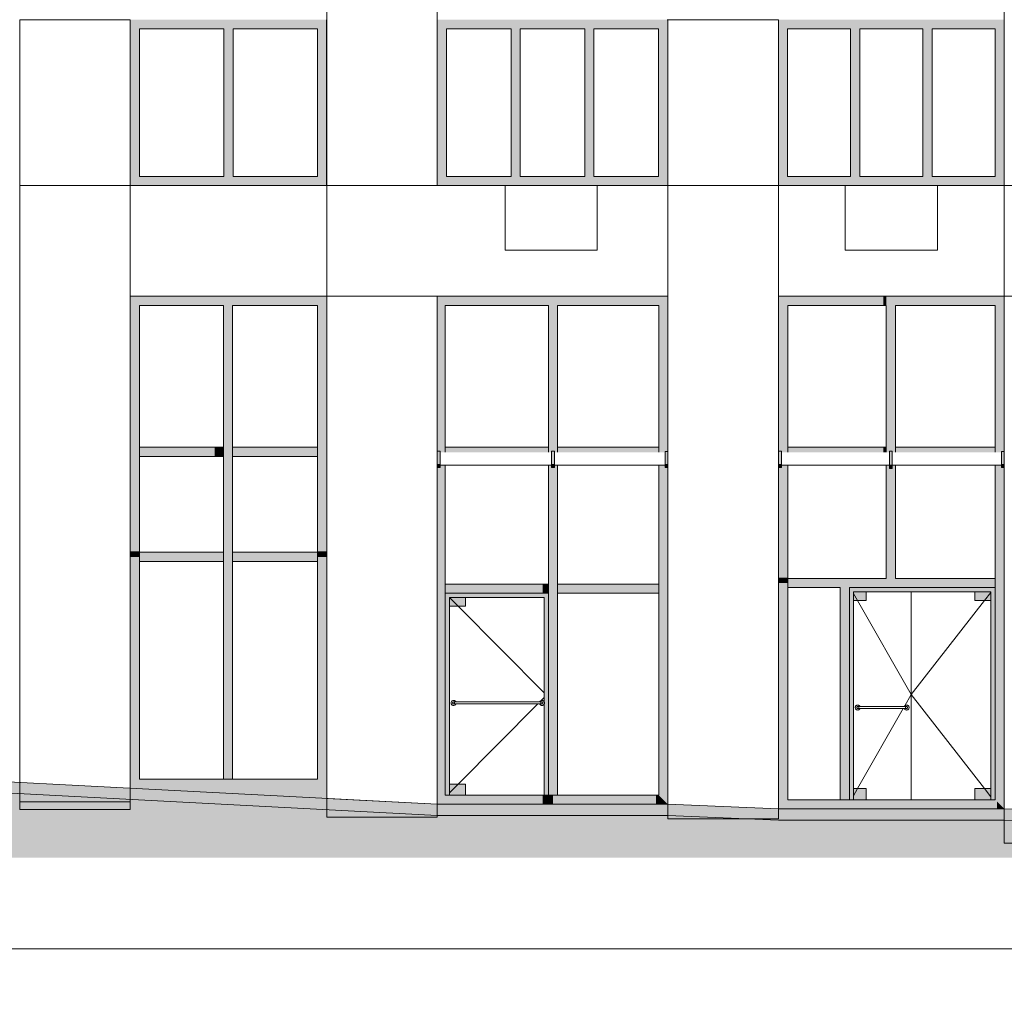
# Model space of a CAD drawing. Header units: millimetres. Extents: x -2957 to 750800, y -5565 to 168688.
# Tile 8 of 22: x 50586 to 61266, y -2765 to 7860. Entities that reach past the tile are written whole.
import ezdxf

# ---------------------------------------------------------------- set-up
doc = ezdxf.new("R2010")
doc.units = ezdxf.units.MM
doc.header["$MEASUREMENT"] = 0
doc.header["$XCLIPFRAME"] = 0
for name, color, linetype, lineweight in [('0_Ном._пера__1', 7, 'Continuous', 0), ('0_Ном._пера__120', 7, 'Continuous', 0), ('0_Ном._пера__19', 255, 'Continuous', 0), ('0_Ном._пера__2', 8, 'Continuous', 15), ('АР-Чертеж-Размеры.АР_Ном._пера__1', 7, 'Continuous', 0)]:
    doc.layers.add(name, color=color, linetype=linetype, lineweight=lineweight)
doc.layers.add('0_Ном._пера__161', color=7, linetype='Continuous', lineweight=13, true_color=0x6a6a6a)
doc.layers.add('АР-Чертеж-Размеры.АР', color=7, linetype='Continuous')
doc.styles.add('РЎР“Р•РќР•Р\xa0РР\xa0_РЎРўРР›Р¬_2', font='GOST_Common.ttf')
doc.dimstyles.new('СГЕНЕРИР_СТИЛЬ__1', dxfattribs={"dimtxt": 400, "dimasz": 95, "dimexe": 0.18, "dimexo": 30000, "dimgap": 0, "dimtad": 1, "dimtih": 1, "dimtoh": 1, "dimlfac": 0.001, "dimzin": 0, "dimdsep": 46, "dimtxsty": 'РЎР“Р•РќР•Р\xa0РР\xa0_РЎРўРР›Р¬_2', "dimblk": 'ARROWHEAD_6', "dimblk1": 'ARROWHEAD_6', "dimblk2": 'ARROWHEAD_6', "dimcen": 0.09, "dimclrd": 7, "dimclre": 7, "dimclrt": 7, "dimadec": 0, "dimazin": 0, "dimtfac": 1, "dimtdec": 4, "dimtmove": 0, "dimatfit": 3, "dimfxl": 0, "dimtolj": 1, "dimtzin": 0, "dimarcsym": 0})
picture_1 = doc.add_image_def('image1.png', size_in_pixel=(882, 833))
picture_2 = doc.add_image_def('image3.png', size_in_pixel=(882, 837))
picture_3 = doc.add_image_def('image5.png', size_in_pixel=(729, 823))
picture_4 = doc.add_image_def('image6.png', size_in_pixel=(877, 829))

# ---------------------------------------------------------------- blocks, each defined once
blk = doc.blocks.new('*D2')
at = {"layer": 'АР-Чертеж-Размеры.АР_Ном._пера__1', "color": 7, "linetype": 'Continuous', "lineweight": 0}
for p, q in [((24927, -2735), (24927, -2123)), ((68847, -2735), (68847, -2123)), ((24852, -2216), (24927, -2216)), ((24977, -2166), (24877, -2266)), ((24927, -2216), (68847, -2216)), ((68897, -2166), (68797, -2266))]:
    blk.add_line(p, q, dxfattribs=at)
at = {"layer": 'АР-Чертеж-Размеры.АР_Ном._пера__1', "color": 7, "lineweight": 0, "insert": (46230, -2136), "char_height": 400, "attachment_point": 7, "style": 'РЎР“Р•РќР•Р\xa0РР\xa0_РЎРўРР›Р¬_2'}
blk.add_mtext('\\A1;{\\pql;\\fGOST Common|b0|i0|c204|p0;\\W1.000000;43,92}', dxfattribs=at)
blk = doc.blocks.new('ARROWHEAD_6')
at = {"color": 0, "linetype": 'Continuous', "lineweight": 0}
for p, q in [((0, 0), (-1, 0)), ((-0.5, -0.5), (0.5, 0.5))]:
    blk.add_line(p, q, dxfattribs=at)

msp = doc.modelspace()

# ---------------------------------------------------------------- hatches: boundary and pattern name
at = {"layer": '0_Ном._пера__1', "linetype": 'Continuous', "lineweight": 0}
msp.add_hatch(color=7, dxfattribs=at).paths.add_polyline_path([(72266.494, -900), (69306.024, -900), (68102.01, -850), (65826.06, -850), (61266.013, -700), (58817.624, -700), (57616.084, -650), (55116.034, -650), (46496.362, -200), (44809.438, -200), (42485.877, 0), (40542.313, 0), (34960.956, 130), (33025.749, 130), (31825.749, 249.966), (29515.484, 249.966), (28315.752, 399.957), (24246.425, 399.957), (24246.554, 350), (21142.335, 350), (17577.459, 350), (17577.459, 550), (13375.95, 550), (11939.362, 600), (11950.54, 900), (9010.063, 900), (9010.063, 1299.693), (5769.407, 1300), (5769.407, 1520), (3604.141, 1520), (2584.243, 1500), (-1426.912, 1600), (-2957.29, 1600), (-2957.29, 1480), (-1428.408, 1480), (2583.924, 1379.971), (3605.317, 1400), (5649.407, 1400), (5649.407, 1180.011), (8890.013, 1179.704), (8890.013, 780), (11819.362, 780), (11819.362, 484.104), (13373.862, 430), (17457.459, 430), (17457.459, 230), (21142.335, 230), (24344.494, 230), (24344.365, 279.957), (28315.737, 272.177), (29515.484, 129.966), (31819.766, 129.966), (33019.766, 10), (34959.559, 10), (40540.916, -120), (42480.722, -120), (44804.283, -320), (46493.232, -320), (55112.904, -770), (57616.084, -770), (58816.258, -820), (61264.04, -820), (65824.087, -970), (68099.519, -970), (69303.533, -1020), (72266.494, -1020)])
at = {"layer": '0_Ном._пера__161', "linetype": 'Continuous', "lineweight": 0, "true_color": 0x696969}
for points in [[(53915.525, 7859.999), (51785.713, 7859.999), (51785.713, 7759.999), (51885.589, 7759.999), (52800.557, 7759.999), (52900.557, 7759.999), (53815.525, 7759.999), (53915.525, 7759.999)], [(55115.648, 7759.999), (55215.525, 7759.999), (55915.46, 7759.999), (56015.46, 7759.999), (56715.395, 7759.999), (56815.395, 7759.999), (57515.33, 7759.999), (57615.33, 7759.999), (57615.33, 7859.999), (55115.648, 7859.999)], [(58815.453, 7859.999), (58815.453, 7759.999), (58915.331, 7759.999), (59598.75, 7759.999), (59698.75, 7759.999), (60382.168, 7759.999), (60482.168, 7759.999), (61165.586, 7759.999), (61265.586, 7759.999), (61265.586, 7859.999)], [(51885.589, 7759.999), (51785.713, 7759.999), (51785.713, 6159.999), (51885.589, 6159.999)], [(52800.557, 7759.999), (52800.557, 6159.999), (52900.557, 6159.999), (52900.557, 7759.999)], [(53815.525, 7759.999), (53815.525, 6159.999), (53915.525, 6159.999), (53915.525, 7759.999)], [(55115.648, 7759.999), (55115.648, 6159.999), (55215.525, 6159.999), (55215.525, 7759.999)], [(55915.46, 7759.999), (55915.46, 6159.999), (56015.46, 6159.999), (56015.46, 7759.999)], [(56715.395, 7759.999), (56715.395, 6159.999), (56815.395, 6159.999), (56815.395, 7759.999)], [(57515.33, 7759.999), (57515.33, 6159.999), (57615.33, 6159.999), (57615.33, 7759.999)], [(58815.453, 7759.999), (58815.453, 6159.999), (58915.331, 6159.999), (58915.331, 7759.999)], [(59598.75, 7759.999), (59598.75, 6159.999), (59698.75, 6159.999), (59698.75, 7759.999)], [(60382.168, 7759.999), (60382.168, 6159.999), (60482.168, 6159.999), (60482.168, 7759.999)], [(61165.586, 7759.999), (61165.586, 6159.999), (61265.586, 6159.999), (61265.586, 7759.999)], [(51785.713, 6059.999), (53915.525, 6059.999), (53915.525, 6159.999), (53815.525, 6159.999), (52900.557, 6159.999), (52800.557, 6159.999), (51885.589, 6159.999), (51785.713, 6159.999)], [(55115.648, 6159.999), (55115.648, 6059.999), (57615.33, 6059.999), (57615.33, 6159.999), (57515.33, 6159.999), (56815.395, 6159.999), (56715.395, 6159.999), (56015.46, 6159.999), (55915.46, 6159.999), (55215.525, 6159.999)], [(58815.453, 6159.999), (58815.453, 6059.999), (61265.586, 6059.999), (61265.586, 6159.999), (61165.586, 6159.999), (60482.168, 6159.999), (60382.168, 6159.999), (59698.75, 6159.999), (59598.75, 6159.999), (58915.331, 6159.999)], [(51886.008, 4860), (51786.008, 4860), (51786.008, 3172.214), (51886.008, 3172.214)], [(51886.008, 4759.999), (52795.177, 4759.999), (52795.177, 4859.999), (51886.008, 4859.999)], [(52795.177, 3122.214), (52895.177, 3122.214), (52895.177, 4859.999), (52795.177, 4859.999)], [(52895.177, 4759.999), (53816.159, 4759.999), (53816.159, 4859.999), (52895.177, 4859.999)], [(53816.159, 3172.214), (53916.159, 3172.214), (53916.159, 4860), (53816.159, 4860)], [(55116.101, 3180.772), (55146.101, 3180.772), (55146.101, 3169.182), (55202.011, 3169.182), (55202.011, 4760), (55202.011, 4860), (55116.101, 4860)], [(55202.011, 4860), (55202.011, 4760), (56320.875, 4760), (56320.875, 4860)], [(56320.875, 3169.182), (56355.875, 3169.182), (56355.875, 3179.042), (56385.875, 3179.042), (56385.875, 3169.182), (56420.875, 3169.182), (56420.875, 4860), (56320.875, 4860)], [(56420.875, 4760), (57517.012, 4760), (57517.012, 4860), (56420.875, 4860)], [(57517.012, 4760), (57517.012, 3169.182), (57586.093, 3169.182), (57586.093, 3177.78), (57616.093, 3177.78), (57616.093, 4860), (57517.012, 4860)], [(58817.657, 3179.167), (58847.657, 3179.167), (58847.657, 3169.18), (58917.657, 3169.18), (58917.657, 4859.999), (58867.657, 4859.999), (58817.657, 4859.999)], [(58917.657, 4759.999), (59955.073, 4759.999), (59955.073, 4859.999), (58917.657, 4859.999)], [(59955.073, 4859.999), (59955.073, 4759.999), (59986.11, 4759.999), (59986.11, 4859.999)], [(59986.11, 4860), (59986.11, 3169.18), (60021.11, 3169.18), (60021.11, 3170.464), (60051.11, 3170.464), (60051.11, 3169.18), (60086.11, 3169.18), (60086.11, 4860)], [(60086.11, 4759.999), (61166.11, 4759.999), (61166.11, 4859.999), (60086.11, 4859.999)], [(61166.11, 3169.18), (61236.046, 3169.18), (61236.046, 3177.779), (61266.046, 3177.779), (61266.046, 4860), (61166.11, 4860)], [(51886.008, 3122.214), (52699.392, 3122.214), (52699.392, 3222.214), (51886.008, 3222.214)], [(52699.392, 3222.214), (52699.392, 3122.214), (52795.177, 3122.214), (52795.177, 3222.214)], [(52895.177, 3122.214), (53816.159, 3122.214), (53816.159, 3222.214), (52895.177, 3222.214)], [(55202.011, 3169.182), (56320.875, 3169.182), (56320.875, 3222.214), (55202.011, 3222.214), (55202.011, 3172.214)], [(56420.875, 3222.214), (56420.875, 3169.182), (57517.012, 3169.182), (57517.012, 3222.214)], [(58917.657, 3172.214), (58917.657, 3169.18), (59955.073, 3169.18), (59955.073, 3222.214), (58917.657, 3222.214)], [(59955.073, 3222.214), (59955.073, 3169.18), (59986.11, 3169.18), (59986.11, 3222.214)], [(61166.11, 3222.214), (60086.11, 3222.214), (60086.11, 3169.18), (61166.11, 3169.18), (61166.11, 3172.214)], [(51886.008, 3172.214), (51786.008, 3172.214), (51786.008, 2093.699), (51886.008, 2093.699)], [(52795.177, 2083.699), (52895.177, 2083.699), (52895.177, 3122.214), (52795.177, 3122.214)], [(53816.159, 2093.699), (53916.159, 2093.699), (53916.159, 3172.214), (53816.159, 3172.214)], [(55146.101, 3036.526), (55146.101, 3180.772), (55116.101, 3180.772), (55116.101, 3036.526)], [(56355.875, 3179.042), (56355.875, 3036.526), (56385.875, 3036.526), (56385.875, 3179.042)], [(57586.093, 3036.526), (57616.093, 3036.526), (57616.093, 3154.701), (57616.093, 3177.78), (57586.093, 3177.78)], [(58847.657, 3179.167), (58817.657, 3179.167), (58817.657, 3036.526), (58847.657, 3036.526)], [(60021.11, 3179.167), (60021.11, 3027.967), (60051.11, 3027.967), (60051.11, 3179.167)], [(61236.046, 3036.526), (61266.046, 3036.526), (61266.046, 3158.045), (61266.046, 3177.779), (61236.046, 3177.779)], [(55116.101, 3002.695), (55146.101, 3002.695), (55146.101, 3036.526), (55116.101, 3036.526)], [(55116.101, 3002.695), (55116.101, 1989.179), (55202.011, 1989.179), (55202.011, 3027.927), (55146.101, 3027.927), (55146.101, 3002.695)], [(56320.875, 1989.179), (56420.875, 1989.179), (56420.875, 3027.927), (56385.875, 3027.927), (56385.875, 3002.695), (56355.875, 3002.695), (56355.875, 3027.927), (56320.875, 3027.927)], [(56355.875, 3002.695), (56385.875, 3002.695), (56385.875, 3036.526), (56355.875, 3036.526)], [(57517.012, 3027.927), (57517.012, 1989.179), (57616.093, 1989.179), (57616.093, 3002.695), (57586.093, 3002.695), (57586.093, 3027.927)], [(57586.093, 3002.695), (57616.093, 3002.695), (57616.093, 3036.526), (57586.093, 3036.526)], [(58817.657, 3002.695), (58847.657, 3002.695), (58847.657, 3036.526), (58817.657, 3036.526)], [(58817.657, 1810), (58917.657, 1810), (58917.657, 3027.927), (58847.657, 3027.927), (58847.657, 3002.695), (58817.657, 3002.695)], [(59986.11, 3027.927), (59986.11, 1800), (60086.11, 1800), (60086.11, 3027.927), (60051.11, 3027.927), (60051.11, 2994.137), (60021.11, 2994.137), (60021.11, 3027.927)], [(60021.11, 2994.137), (60051.11, 2994.137), (60051.11, 3027.967), (60021.11, 3027.967)], [(61166.11, 3027.927), (61166.11, 1700), (61266.046, 1700), (61266.046, 3002.695), (61236.046, 3002.695), (61236.046, 3027.927)], [(61236.046, 3002.695), (61266.046, 3002.695), (61266.046, 3036.526), (61236.046, 3036.526)], [(51886.008, 2093.699), (51786.008, 2093.699), (51786.008, 2033.699), (51886.008, 2033.699)], [(51886.008, 2033.699), (51786.008, 2033.699), (51786.008, -476.152), (51886.008, -376.152)], [(51886.008, 1983.699), (52795.177, 1983.699), (52795.177, 2083.699), (51886.008, 2083.699)], [(52895.177, -376.152), (52895.177, 2083.699), (52795.177, 2083.699), (52795.177, -376.152)], [(52895.177, 1983.699), (53816.159, 1983.699), (53816.159, 2083.699), (52895.177, 2083.699)], [(53816.159, 2033.699), (53916.159, 2033.699), (53916.159, 2093.699), (53816.159, 2093.699)], [(53916.159, -476.152), (53916.159, 2033.699), (53816.159, 2033.699), (53816.159, -376.152)], [(55116.101, 1989.179), (55116.101, 1688.953), (55202.011, 1688.953), (55202.011, 1989.179)], [(56320.875, 1688.953), (56420.875, 1688.953), (56420.875, 1989.179), (56320.875, 1989.179)], [(57616.093, 1989.179), (57517.012, 1989.179), (57517.012, 1688.953), (57616.093, 1688.953)], [(55202.011, 1688.953), (55176.934, 1688.953), (55176.934, 1638.953), (56258.695, 1638.953), (56258.695, 1738.953), (55202.011, 1738.953)], [(56258.695, 1738.953), (56258.695, 1638.953), (56320.875, 1638.953), (56320.875, 1738.953)], [(56420.875, 1638.953), (57517.012, 1638.953), (57517.012, 1738.953), (56420.875, 1738.953)], [(58817.657, 1750), (58917.657, 1750), (58917.657, 1810), (58817.657, 1810)], [(58917.657, 1750), (58817.657, 1750), (58817.657, -700), (58917.657, -600), (58917.657, 1700)], [(58917.657, 1700), (59486.11, 1700), (59486.11, 1800), (58917.657, 1800), (58917.657, 1750)], [(59586.11, -600), (59586.11, 1800), (59486.11, 1800), (59486.11, -600)], [(59586.11, 1700), (61166.11, 1700), (61166.11, 1800), (59586.11, 1800)], [(55116.101, -635.911), (55202.011, -550), (55202.011, 1638.953), (55176.934, 1638.953), (55176.934, 1688.953), (55116.101, 1688.953)], [(55202.011, 1638.953), (55247.011, 1593.953), (56275.875, 1593.953), (56320.875, 1638.953)], [(55202.011, -550), (55247.011, -550), (55247.011, 1593.953), (55202.011, 1638.953)], [(56275.875, 460.032), (56276.247, 459.235), (56277.465, 454.689), (56277.875, 450), (56277.465, 445.312), (56276.247, 440.765), (56275.875, 439.968), (56275.875, -550), (56320.875, -550), (56320.875, 1638.953), (56275.875, 1593.953)], [(56420.875, -550), (56420.875, 1688.953), (56320.875, 1688.953), (56320.875, -550)], [(57517.012, 1688.953), (57517.012, -550), (57616.093, -649.081), (57616.093, 1688.953)], [(59586.11, 1700), (59631.11, 1655), (61121.11, 1655), (61166.11, 1700)], [(59586.11, -600), (59631.11, -600), (59631.11, 1655), (59586.11, 1700)], [(59631.11, 1655), (59631.11, 1560), (59768.61, 1560), (59768.61, 1655)], [(60946.11, 1560), (61121.11, 1560), (61121.11, 1655), (60946.11, 1655)], [(61166.11, -600), (61166.11, 1700), (61121.11, 1655), (61121.11, -600)], [(61185.073, 1700), (61166.11, 1700), (61166.11, -600), (61266.046, -699.936), (61266.046, 1700)], [(55247.011, 1593.953), (55247.011, 1498.953), (55422.011, 1498.953), (55422.011, 1593.953)], [(52714.238, -524.611), (52699.392, -376.152), (51886.008, -376.152), (51786.008, -476.152)], [(52699.392, -376.152), (52714.238, -524.611), (52860.788, -532.262), (52845.177, -376.152)], [(52845.177, -376.152), (52860.788, -532.262), (53916.159, -587.359), (53916.159, -476.152), (53816.159, -376.152)], [(55247.011, -550), (55422.011, -550), (55422.011, -430), (55247.011, -430)], [(59631.11, -600), (59768.61, -600), (59768.61, -480), (59631.11, -480)], [(60946.11, -600), (61121.11, -600), (61121.11, -480), (60946.11, -480)], [(55116.101, -635.911), (55116.101, -650), (56258.695, -650), (56258.695, -550), (55202.011, -550)], [(56258.695, -550), (56258.695, -650), (56370.875, -650), (56370.875, -550)], [(56370.875, -550), (56370.875, -650), (56570.875, -650), (56570.875, -550)], [(56570.875, -550), (56570.875, -650), (57488.695, -650), (57488.695, -550)], [(57517.012, -550), (57488.695, -550), (57488.695, -650), (57616.093, -650), (57616.093, -649.081)], [(58917.657, -600), (58817.657, -700), (59536.11, -700), (59536.11, -600)], [(59536.11, -600), (59536.11, -700), (59955.073, -700), (59955.073, -600)], [(59955.073, -700), (61185.073, -700), (61185.073, -618.963), (61166.11, -600), (59955.073, -600)], [(61185.073, -618.963), (61185.073, -700), (61266.046, -700), (61266.046, -699.936)]]:
    msp.add_hatch(color=251, dxfattribs=at).paths.add_polyline_path(points)
at = {"layer": '0_Ном._пера__19', "linetype": 'Continuous', "lineweight": 0}
msp.add_hatch(color=255, dxfattribs=at).paths.add_polyline_path([(-1428.408, 1480), (-2957.29, 1480), (-2957.29, -1229.779), (72266.494, -1229.779), (72266.494, -1020), (69303.533, -1020), (68099.519, -970), (65824.087, -970), (61264.04, -820), (58816.258, -820), (57616.084, -770), (55112.904, -770), (46493.232, -320), (44804.283, -320), (42480.722, -120), (40540.916, -120), (34959.559, 10), (33019.766, 10), (31819.766, 129.966), (29515.484, 129.966), (28315.752, 279.957), (24344.365, 279.77), (24344.494, 230), (21142.335, 230), (17457.459, 230), (17457.459, 430), (13373.862, 430), (11819.362, 484.104), (11819.362, 780), (8890.013, 780), (8890.013, 1179.704), (5649.407, 1180.011), (5649.407, 1400), (3605.317, 1400), (2583.924, 1379.971)])

# ---------------------------------------------------------------- linework, layer by layer
at = {"layer": '0_Ном._пера__1', "color": 7, "linetype": 'Continuous', "lineweight": 0}
for p, q in [((53915.527, 7859.999), (53915.527, 6059.999)), ((57610.535, 7859.999), (57615.331, 7859.999)), ((57615.331, 7859.999), (57615.331, 6059.999)), ((58815.453, 7859.999), (58815.707, 7859.999)), ((55850.978, 6059.999), (56850.978, 6059.999)), ((55850.978, 5359.999), (55850.978, 6059.999)), ((56850.978, 5359.999), (56850.978, 6059.999)), ((59541.022, 6060), (60541.022, 6060)), ((59541.022, 5360), (59541.022, 6060)), ((60541.022, 5360), (60541.022, 6060)), ((55850.978, 5359.999), (56850.978, 5359.999)), ((59541.022, 5360), (60541.022, 5360)), ((51886.008, 4759.999), (52699.392, 4759.999)), ((51886.008, 4759.999), (51886.008, 3172.214)), ((52699.392, 4759.999), (52795.177, 4759.999)), ((52795.177, 3222.214), (52795.177, 4759.999)), ((52895.177, 4759.999), (53816.159, 4759.999)), ((52895.177, 3222.214), (52895.177, 4759.999)), ((53816.159, 3222.214), (53816.159, 4759.999)), ((55202.011, 4760), (56258.695, 4760)), ((55202.011, 4760), (55202.011, 3222.214)), ((56258.695, 4760), (56320.875, 4760)), ((56320.875, 3222.214), (56320.875, 4760)), ((56420.875, 3222.214), (56420.875, 4760)), ((56420.875, 4760), (57488.695, 4760)), ((57488.695, 4760), (57517.012, 4760)), ((57517.012, 3222.214), (57517.012, 4760)), ((58917.657, 4759.999), (59955.073, 4759.999)), ((58917.657, 4759.999), (58917.657, 3222.214)), ((59955.073, 4759.999), (59986.11, 4759.999)), ((59986.11, 3222.214), (59986.11, 4759.999)), ((60086.11, 3222.214), (60086.11, 4759.999)), ((60086.11, 4759.999), (61166.11, 4759.999)), ((61166.11, 3222.214), (61166.11, 4759.999)), ((51886.008, 3222.214), (52699.392, 3222.214)), ((52699.392, 3222.214), (52795.177, 3222.214)), ((52795.177, 3122.214), (52795.177, 3222.214)), ((52895.177, 3222.214), (53816.159, 3222.214)), ((52895.177, 3122.214), (52895.177, 3222.214)), ((53816.159, 3172.214), (53816.159, 3222.214)), ((55202.011, 3222.214), (56258.695, 3222.214)), ((55202.011, 3222.214), (55202.011, 3172.214)), ((56258.695, 3222.214), (56320.875, 3222.214)), ((56320.875, 3172.214), (56320.875, 3222.214)), ((56420.875, 3222.214), (57488.695, 3222.214)), ((56420.875, 3172.214), (56420.875, 3222.214)), ((57488.695, 3222.214), (57517.012, 3222.214)), ((57517.012, 3172.214), (57517.012, 3222.214)), ((58917.657, 3222.214), (59955.073, 3222.214)), ((58917.657, 3222.214), (58917.657, 3172.214)), ((59955.073, 3222.214), (59986.11, 3222.214)), ((59986.11, 3169.18), (59986.11, 3222.214)), ((60086.11, 3222.214), (61166.11, 3222.214)), ((60086.11, 3169.18), (60086.11, 3222.214)), ((61166.11, 3169.18), (61166.11, 3222.214)), ((51886.008, 3172.214), (51886.008, 2093.699)), ((51886.008, 3122.214), (52699.392, 3122.214)), ((52699.392, 3122.214), (52795.177, 3122.214)), ((52795.177, 2083.699), (52795.177, 3122.214)), ((52895.177, 3122.214), (53816.159, 3122.214)), ((52895.177, 2083.699), (52895.177, 3122.214)), ((53816.159, 3122.214), (53816.159, 3172.214)), ((53816.159, 2093.699), (53816.159, 3122.214)), ((55116.101, 3180.772), (55146.101, 3180.772)), ((55146.101, 3180.772), (55146.101, 3036.526)), ((55202.011, 3172.214), (55202.011, 3169.182)), ((56320.875, 3169.182), (56320.875, 3172.214)), ((56355.875, 3036.526), (56355.875, 3179.042)), ((56355.875, 3179.042), (56385.875, 3179.042)), ((56385.875, 3179.042), (56385.875, 3036.526)), ((56420.875, 3169.182), (56420.875, 3172.214)), ((57517.012, 3169.182), (57517.012, 3172.214)), ((57586.093, 3036.526), (57586.093, 3177.78)), ((57586.093, 3177.78), (57616.093, 3177.78)), ((58817.657, 3036.526), (58817.657, 3179.167)), ((58817.657, 3179.167), (58847.657, 3179.167)), ((58847.657, 3179.167), (58847.657, 3036.526)), ((58917.657, 3172.214), (58917.657, 3169.18)), ((60021.11, 3027.967), (60021.11, 3179.167)), ((60051.11, 3179.167), (60021.11, 3179.167)), ((60051.11, 3179.167), (60051.11, 3027.967)), ((61236.046, 3036.526), (61236.046, 3177.779)), ((61236.046, 3177.779), (61266.046, 3177.779)), ((61266.046, 3177.779), (61266.046, 3036.526)), ((55146.101, 3036.526), (55116.101, 3036.526)), ((55146.101, 3002.695), (55116.101, 3002.695)), ((55146.101, 3036.526), (55146.101, 3002.695)), ((55202.011, 3027.927), (55202.011, 1989.179)), ((56320.875, 1989.179), (56320.875, 3027.927)), ((56355.875, 3002.695), (56355.875, 3036.526)), ((56385.875, 3036.526), (56355.875, 3036.526)), ((56385.875, 3002.695), (56355.875, 3002.695)), ((56385.875, 3036.526), (56385.875, 3002.695)), ((56420.875, 1989.179), (56420.875, 3027.927)), ((57517.012, 1989.179), (57517.012, 3027.927)), ((57586.093, 3002.695), (57586.093, 3036.526)), ((57616.093, 3036.526), (57586.093, 3036.526)), ((57616.093, 3002.695), (57586.093, 3002.695)), ((58817.657, 3002.695), (58817.657, 3036.526)), ((58847.657, 3036.526), (58817.657, 3036.526)), ((58817.657, 3002.695), (58817.657, -700)), ((58847.657, 3002.695), (58817.657, 3002.695)), ((58847.657, 3036.526), (58847.657, 3002.695)), ((58917.657, 3027.927), (58917.657, 1810)), ((59986.11, 1810), (59986.11, 3027.927)), ((60021.11, 2994.137), (60021.11, 3027.967)), ((60051.11, 3027.967), (60021.11, 3027.967)), ((60051.11, 2994.137), (60021.11, 2994.137)), ((60051.11, 3027.967), (60051.11, 2994.137)), ((60086.11, 1810), (60086.11, 3027.927)), ((61166.11, 1810), (61166.11, 3027.927)), ((61236.046, 3002.695), (61236.046, 3036.526)), ((61266.046, 3036.526), (61236.046, 3036.526)), ((61266.046, 3002.695), (61236.046, 3002.695)), ((61266.046, 3036.526), (61266.046, 3002.695)), ((51886.008, 2093.699), (51886.008, 2033.699)), ((51886.008, 2083.699), (52795.177, 2083.699)), ((51886.008, 2033.699), (51886.008, -376.152)), ((52795.177, 2033.699), (52795.177, 2083.699)), ((52795.177, 1983.699), (52795.177, 2033.699)), ((52895.177, 2083.699), (53816.159, 2083.699)), ((52895.177, 2033.699), (52895.177, 2083.699)), ((52895.177, -376.152), (52895.177, 2033.699)), ((53816.159, 2033.699), (53816.159, 2093.699)), ((53816.159, -376.152), (53816.159, 2033.699)), ((51886.008, 1983.699), (52795.177, 1983.699)), ((52795.177, -376.152), (52795.177, 1983.699)), ((52895.177, 1983.699), (53816.159, 1983.699)), ((55202.011, 1989.179), (55202.011, 1738.953)), ((56320.875, 1738.953), (56320.875, 1989.179)), ((56420.875, 1738.953), (56420.875, 1989.179)), ((57517.012, 1738.953), (57517.012, 1989.179)), ((55202.011, 1738.953), (56258.695, 1738.953)), ((55202.011, 1738.953), (55202.011, 1688.953)), ((56258.695, 1738.953), (56320.875, 1738.953)), ((56320.875, 1688.953), (56320.875, 1738.953)), ((56420.875, 1738.953), (56520.875, 1738.953)), ((56420.875, 1738.953), (56420.875, 1688.953)), ((56520.875, 1738.953), (56620.875, 1738.953)), ((56620.875, 1738.953), (57488.695, 1738.953)), ((57488.695, 1738.953), (57517.012, 1738.953)), ((57517.012, 1688.953), (57517.012, 1738.953)), ((58917.657, 1810), (58917.657, 1800)), ((59486.11, 1800), (58917.657, 1800)), ((58917.657, 1800), (58917.657, 1750)), ((58917.657, 1750), (58917.657, 1700)), ((59486.11, 1800), (59586.11, 1800)), ((59955.073, 1800), (59586.11, 1800)), ((59955.073, 1800), (59986.11, 1800)), ((59986.11, 1800), (59986.11, 1810)), ((60086.11, 1800), (60086.11, 1810)), ((60086.11, 1800), (61166.11, 1800)), ((61166.11, 1800), (61166.11, 1810)), ((61166.11, 1750), (61166.11, 1800)), ((61166.11, 1700), (61166.11, 1750)), ((55202.011, 1688.953), (55202.011, 1638.953)), ((55202.011, 1638.953), (55202.011, -550)), ((56320.875, 1638.953), (55202.011, 1638.953)), ((56320.875, 1638.953), (56320.875, 1688.953)), ((56320.875, -550), (56320.875, 1638.953)), ((56420.875, 1688.953), (56420.875, 1638.953)), ((56420.875, -550), (56420.875, 1638.953)), ((56420.875, 1638.953), (57488.695, 1638.953)), ((57488.695, 1638.953), (57517.012, 1638.953)), ((57517.012, -550), (57517.012, 1688.953)), ((59486.11, 1700), (58917.657, 1700)), ((58917.657, 1700), (58917.657, -600)), ((59486.11, -600), (59486.11, 1700)), ((59586.11, 1700), (59586.11, -600)), ((61166.11, 1700), (59586.11, 1700)), ((59631.11, -600), (59631.11, 1655)), ((59631.11, 1655), (61121.11, 1655)), ((59631.11, 1636.154), (59674.531, 1560)), ((59768.61, 1560), (59768.61, 1655)), ((60256.11, 1655), (60256.11, -600)), ((60946.11, 1560), (60946.11, 1655)), ((61121.11, 1647.978), (61052.426, 1560)), ((61121.11, 1655), (61121.11, -600)), ((61166.11, -600), (61166.11, 1700)), ((55247.009, 1593.826), (55341.39, 1498.953)), ((55247.011, -550), (55247.011, 1593.953)), ((55247.011, 1593.953), (56275.875, 1593.953)), ((55247.011, 1498.953), (55422.011, 1498.953)), ((55341.39, 1498.953), (56275.875, 559.607)), ((55422.011, 1498.953), (55422.011, 1593.953)), ((56275.875, 1593.953), (56275.875, 460.032)), ((59631.11, 1560), (59768.61, 1560)), ((59674.531, 1560), (60256.11, 540)), ((61052.426, 1560), (60256.11, 540)), ((61121.11, 1560), (60946.11, 1560)), ((60187.181, 419.11), (60256.11, 540)), ((61052.426, -480), (60256.11, 540)), ((55265.011, 450), (55265.422, 454.689)), ((55265.422, 445.312), (55265.011, 450)), ((55265.422, 454.689), (55266.64, 459.235)), ((55266.64, 440.765), (55265.422, 445.312)), ((55266.64, 459.235), (55268.629, 463.5)), ((55268.629, 436.5), (55266.64, 440.765)), ((55268.629, 463.5), (55271.328, 467.355)), ((55271.328, 432.645), (55268.629, 436.5)), ((55271.328, 467.355), (55274.656, 470.683)), ((55274.656, 429.317), (55271.328, 432.645)), ((55274.656, 470.683), (55278.511, 473.383)), ((55278.511, 426.617), (55274.656, 429.317)), ((55278.511, 473.383), (55282.777, 475.372)), ((55282.163, 451.737), (55282.011, 450)), ((55282.011, 450), (55282.163, 448.264)), ((55282.615, 453.42), (55282.163, 451.737)), ((55282.163, 448.264), (55282.615, 446.58)), ((55283.351, 455), (55282.615, 453.42)), ((55282.615, 446.58), (55283.351, 445)), ((55282.777, 475.372), (55287.323, 476.59)), ((55284.351, 456.428), (55283.351, 455)), ((55283.351, 445), (55284.351, 443.572)), ((55285.584, 457.66), (55284.351, 456.428)), ((55284.351, 443.572), (55285.584, 442.34)), ((55287.011, 458.66), (55285.584, 457.66)), ((55285.584, 442.34), (55287.011, 441.34)), ((55288.591, 459.397), (55287.011, 458.66)), ((55287.011, 441.34), (55288.591, 440.603)), ((55287.323, 476.59), (55292.011, 477)), ((55290.275, 459.848), (55288.591, 459.397)), ((55288.591, 440.603), (55290.275, 440.152)), ((55292.011, 460), (55290.275, 459.848)), ((55290.275, 440.152), (55292.011, 440)), ((55292.011, 477), (55296.7, 476.59)), ((55307.011, 460), (55292.011, 460)), ((55307.011, 440), (55292.011, 440)), ((55296.7, 476.59), (55301.246, 475.372)), ((55301.246, 475.372), (55305.511, 473.383)), ((55302.932, 451.737), (55302.869, 450)), ((55302.869, 450), (55302.932, 448.264)), ((55303.119, 453.42), (55302.932, 451.737)), ((55302.932, 448.264), (55303.119, 446.58)), ((55303.424, 455), (55303.119, 453.42)), ((55303.119, 446.58), (55303.424, 445)), ((55303.838, 456.428), (55303.424, 455)), ((55303.424, 445), (55303.838, 443.572)), ((55304.349, 457.66), (55303.838, 456.428)), ((55303.838, 443.572), (55304.349, 442.34)), ((55304.94, 458.66), (55304.349, 457.66)), ((55304.349, 442.34), (55304.94, 441.34)), ((55305.595, 459.397), (55304.94, 458.66)), ((55304.94, 441.34), (55305.595, 440.603)), ((55305.511, 473.383), (55309.367, 470.683)), ((55309.367, 429.317), (55305.511, 426.617)), ((56235.875, 460), (55307.011, 460)), ((56235.875, 440), (55307.011, 440)), ((55309.367, 470.683), (55312.695, 467.355)), ((55312.695, 432.645), (55309.367, 429.317)), ((55312.695, 467.355), (55315.394, 463.5)), ((55315.394, 436.5), (55312.695, 432.645)), ((55315.394, 463.5), (55317.026, 460)), ((55317.026, 440), (55315.394, 436.5)), ((55341.39, -430), (56206.887, 440)), ((56225.86, 460), (56227.492, 463.5)), ((56227.492, 436.5), (56225.86, 440)), ((56227.492, 463.5), (56230.192, 467.355)), ((56230.192, 432.645), (56227.492, 436.5)), ((56230.192, 467.355), (56233.52, 470.683)), ((56233.52, 429.317), (56230.192, 432.645)), ((56233.52, 470.683), (56237.375, 473.383)), ((56237.375, 426.617), (56233.52, 429.317)), ((56250.875, 460), (56235.875, 460)), ((56250.875, 440), (56235.875, 440)), ((56237.292, 459.397), (56237.946, 458.66)), ((56237.946, 441.34), (56237.292, 440.603)), ((56237.375, 473.383), (56241.64, 475.372)), ((56237.946, 458.66), (56238.537, 457.66)), ((56238.537, 442.34), (56237.946, 441.34)), ((56238.537, 457.66), (56239.048, 456.428)), ((56239.048, 443.572), (56238.537, 442.34)), ((56239.048, 456.428), (56239.462, 455)), ((56239.462, 445), (56239.048, 443.572)), ((56239.462, 455), (56239.767, 453.42)), ((56239.767, 446.58), (56239.462, 445)), ((56239.767, 453.42), (56239.954, 451.737)), ((56239.954, 448.264), (56239.767, 446.58)), ((56239.954, 451.737), (56240.017, 450)), ((56240.017, 450), (56239.954, 448.264)), ((56241.64, 475.372), (56246.186, 476.59)), ((56242.234, 475.531), (56275.875, 509.346)), ((56246.186, 476.59), (56250.875, 477)), ((56250.875, 477), (56255.563, 476.59)), ((56250.875, 460), (56252.611, 459.848)), ((56252.611, 440.152), (56250.875, 440)), ((56252.611, 459.848), (56254.295, 459.397)), ((56254.295, 440.603), (56252.611, 440.152)), ((56254.295, 459.397), (56255.875, 458.66)), ((56255.875, 441.34), (56254.295, 440.603)), ((56255.563, 476.59), (56260.109, 475.372)), ((56255.875, 458.66), (56257.303, 457.66)), ((56257.303, 442.34), (56255.875, 441.34)), ((56257.303, 457.66), (56258.535, 456.428)), ((56258.535, 443.572), (56257.303, 442.34)), ((56258.535, 456.428), (56259.535, 455)), ((56259.535, 445), (56258.535, 443.572)), ((56259.535, 455), (56260.272, 453.42)), ((56260.272, 446.58), (56259.535, 445)), ((56260.109, 475.372), (56264.375, 473.383)), ((56260.272, 453.42), (56260.723, 451.737)), ((56260.723, 448.264), (56260.272, 446.58)), ((56260.723, 451.737), (56260.875, 450)), ((56260.875, 450), (56260.723, 448.264)), ((56264.375, 473.383), (56268.23, 470.683)), ((56268.23, 429.317), (56264.375, 426.617)), ((56268.23, 470.683), (56271.558, 467.355)), ((56271.558, 432.645), (56268.23, 429.317)), ((56271.558, 467.355), (56274.257, 463.5)), ((56274.257, 436.5), (56271.558, 432.645)), ((56274.257, 463.5), (56276.247, 459.235)), ((56276.247, 440.765), (56274.257, 436.5)), ((56275.875, 439.968), (56275.875, -550)), ((56276.247, 459.235), (56277.465, 454.689)), ((56277.465, 445.312), (56276.247, 440.765)), ((56277.465, 454.689), (56277.875, 450)), ((56277.875, 450), (56277.465, 445.312)), ((55282.777, 424.628), (55278.511, 426.617)), ((55287.323, 423.41), (55282.777, 424.628)), ((55292.011, 423), (55287.323, 423.41)), ((55296.7, 423.41), (55292.011, 423)), ((55301.246, 424.628), (55296.7, 423.41)), ((55305.511, 426.617), (55301.246, 424.628)), ((56241.64, 424.628), (56237.375, 426.617)), ((56246.186, 423.41), (56241.64, 424.628)), ((56250.875, 423), (56246.186, 423.41)), ((56255.563, 423.41), (56250.875, 423)), ((56260.109, 424.628), (56255.563, 423.41)), ((56264.375, 426.617), (56260.109, 424.628)), ((59649.11, 400), (59649.52, 404.689)), ((59649.52, 395.312), (59649.11, 400)), ((59649.52, 404.689), (59650.738, 409.235)), ((59650.738, 390.765), (59649.52, 395.312)), ((59650.738, 409.235), (59652.727, 413.5)), ((59652.727, 386.5), (59650.738, 390.765)), ((59652.727, 413.5), (59655.427, 417.355)), ((59655.427, 382.645), (59652.727, 386.5)), ((59655.427, 417.355), (59658.755, 420.683)), ((59658.755, 379.317), (59655.427, 382.645)), ((59658.755, 420.683), (59662.61, 423.383)), ((59662.61, 376.617), (59658.755, 379.317)), ((59662.61, 423.383), (59666.875, 425.372)), ((59666.875, 374.628), (59662.61, 376.617)), ((59666.262, 401.737), (59666.11, 400)), ((59666.11, 400), (59666.262, 398.264)), ((59666.713, 403.42), (59666.262, 401.737)), ((59666.262, 398.264), (59666.713, 396.58)), ((59667.45, 405), (59666.713, 403.42)), ((59666.713, 396.58), (59667.45, 395)), ((59666.875, 425.372), (59671.422, 426.59)), ((59671.422, 373.41), (59666.875, 374.628)), ((59668.45, 406.428), (59667.45, 405)), ((59667.45, 395), (59668.45, 393.572)), ((59669.682, 407.66), (59668.45, 406.428)), ((59668.45, 393.572), (59669.682, 392.34)), ((59671.11, 408.66), (59669.682, 407.66)), ((59669.682, 392.34), (59671.11, 391.34)), ((59672.69, 409.397), (59671.11, 408.66)), ((59671.11, 391.34), (59672.69, 390.603)), ((59671.422, 426.59), (59676.11, 427)), ((59676.11, 373), (59671.422, 373.41)), ((59674.374, 409.848), (59672.69, 409.397)), ((59672.69, 390.603), (59674.374, 390.152)), ((59676.11, 410), (59674.374, 409.848)), ((59674.374, 390.152), (59676.11, 390)), ((59674.531, -480), (60170.584, 390)), ((59676.11, 427), (59680.799, 426.59)), ((59691.11, 410), (59676.11, 410)), ((59691.11, 390), (59676.11, 390)), ((59680.799, 373.41), (59676.11, 373)), ((59680.799, 426.59), (59685.345, 425.372)), ((59685.345, 374.628), (59680.799, 373.41)), ((59685.345, 425.372), (59689.61, 423.383)), ((59689.61, 376.617), (59685.345, 374.628)), ((59687.031, 401.737), (59686.968, 400)), ((59686.968, 400), (59687.031, 398.264)), ((59687.218, 403.42), (59687.031, 401.737)), ((59687.031, 398.264), (59687.218, 396.58)), ((59687.523, 405), (59687.218, 403.42)), ((59687.218, 396.58), (59687.523, 395)), ((59687.937, 406.428), (59687.523, 405)), ((59687.523, 395), (59687.937, 393.572)), ((59688.448, 407.66), (59687.937, 406.428)), ((59687.937, 393.572), (59688.448, 392.34)), ((59689.039, 408.66), (59688.448, 407.66)), ((59688.448, 392.34), (59689.039, 391.34)), ((59689.693, 409.397), (59689.039, 408.66)), ((59689.039, 391.34), (59689.693, 390.603)), ((59689.61, 423.383), (59693.465, 420.683)), ((59693.465, 379.317), (59689.61, 376.617)), ((60191.11, 410), (59691.11, 410)), ((60191.11, 390), (59691.11, 390)), ((59693.465, 420.683), (59696.793, 417.355)), ((59696.793, 382.645), (59693.465, 379.317)), ((59696.793, 417.355), (59699.493, 413.5)), ((59699.493, 386.5), (59696.793, 382.645)), ((59699.493, 413.5), (59701.125, 410)), ((59701.125, 390), (59699.493, 386.5)), ((60181.095, 410), (60182.727, 413.5)), ((60182.727, 386.5), (60181.095, 390)), ((60182.727, 413.5), (60185.427, 417.355)), ((60185.427, 382.645), (60182.727, 386.5)), ((60185.427, 417.355), (60188.755, 420.683)), ((60188.755, 379.317), (60185.427, 382.645)), ((60188.755, 420.683), (60192.61, 423.383)), ((60192.61, 376.617), (60188.755, 379.317)), ((60206.11, 410), (60191.11, 410)), ((60206.11, 390), (60191.11, 390)), ((60192.527, 409.397), (60193.181, 408.66)), ((60193.181, 391.34), (60192.527, 390.603)), ((60192.61, 423.383), (60196.875, 425.372)), ((60196.875, 374.628), (60192.61, 376.617)), ((60193.181, 408.66), (60193.773, 407.66)), ((60193.773, 392.34), (60193.181, 391.34)), ((60193.773, 407.66), (60194.283, 406.428)), ((60194.283, 393.572), (60193.773, 392.34)), ((60194.283, 406.428), (60194.697, 405)), ((60194.697, 395), (60194.283, 393.572)), ((60194.697, 405), (60195.002, 403.42)), ((60195.002, 396.58), (60194.697, 395)), ((60195.002, 403.42), (60195.189, 401.737)), ((60195.189, 398.264), (60195.002, 396.58)), ((60195.189, 401.737), (60195.252, 400)), ((60195.252, 400), (60195.189, 398.264)), ((60196.875, 425.372), (60201.422, 426.59)), ((60201.422, 373.41), (60196.875, 374.628)), ((60201.422, 426.59), (60206.11, 427)), ((60206.11, 373), (60201.422, 373.41)), ((60206.11, 427), (60210.799, 426.59)), ((60206.11, 410), (60207.847, 409.848)), ((60207.847, 390.152), (60206.11, 390)), ((60210.799, 373.41), (60206.11, 373)), ((60207.847, 409.848), (60209.53, 409.397)), ((60209.53, 390.603), (60207.847, 390.152)), ((60209.53, 409.397), (60211.11, 408.66)), ((60211.11, 391.34), (60209.53, 390.603)), ((60210.799, 426.59), (60215.345, 425.372)), ((60215.345, 374.628), (60210.799, 373.41)), ((60211.11, 408.66), (60212.538, 407.66)), ((60212.538, 392.34), (60211.11, 391.34)), ((60212.538, 407.66), (60213.77, 406.428)), ((60213.77, 393.572), (60212.538, 392.34)), ((60213.77, 406.428), (60214.77, 405)), ((60214.77, 395), (60213.77, 393.572)), ((60214.77, 405), (60215.507, 403.42)), ((60215.507, 396.58), (60214.77, 395)), ((60215.345, 425.372), (60219.61, 423.383)), ((60219.61, 376.617), (60215.345, 374.628)), ((60215.507, 403.42), (60215.958, 401.737)), ((60215.958, 398.264), (60215.507, 396.58)), ((60215.958, 401.737), (60216.11, 400)), ((60216.11, 400), (60215.958, 398.264)), ((60219.61, 423.383), (60223.465, 420.683)), ((60223.465, 379.317), (60219.61, 376.617)), ((60223.465, 420.683), (60226.793, 417.355)), ((60226.793, 382.645), (60223.465, 379.317)), ((60226.793, 417.355), (60229.493, 413.5)), ((60229.493, 386.5), (60226.793, 382.645)), ((60229.493, 413.5), (60231.482, 409.235)), ((60231.482, 390.765), (60229.493, 386.5)), ((60231.482, 409.235), (60232.7, 404.689)), ((60232.7, 395.312), (60231.482, 390.765)), ((60232.7, 404.689), (60233.11, 400)), ((60233.11, 400), (60232.7, 395.312)), ((51886.008, -376.152), (52699.392, -376.152)), ((52699.392, -376.152), (52795.177, -376.152)), ((52795.177, -376.152), (52895.177, -376.152)), ((52895.177, -376.152), (53816.159, -376.152)), ((55422.011, -430), (55247.011, -430)), ((55247.011, -524.87), (55341.39, -430)), ((55422.011, -550), (55422.011, -430)), ((59768.61, -480), (59631.11, -480)), ((59631.11, -556.154), (59674.531, -480)), ((59768.61, -600), (59768.61, -480)), ((60946.11, -600), (60946.11, -480)), ((60946.11, -480), (61121.11, -480)), ((61121.11, -567.977), (61052.426, -480)), ((55202.011, -550), (55247.011, -550)), ((55247.011, -550), (55422.011, -550)), ((55422.011, -550), (56258.695, -550)), ((56258.695, -550), (56275.875, -550)), ((56275.875, -550), (56320.875, -550)), ((56320.875, -550), (56370.875, -550)), ((56370.875, -550), (56420.875, -550)), ((56420.875, -550), (56520.875, -550)), ((56520.875, -550), (56570.875, -550)), ((56570.875, -550), (56620.875, -550)), ((56620.875, -550), (57488.695, -550)), ((57488.695, -550), (57517.012, -550)), ((58917.657, -600), (59486.11, -600)), ((59486.11, -600), (59536.11, -600)), ((59536.11, -600), (59586.11, -600)), ((59586.11, -600), (59631.11, -600)), ((59631.11, -600), (59955.073, -600)), ((59955.073, -600), (61121.11, -600)), ((61121.11, -600), (61166.11, -600)), ((55116.101, -650), (57616.093, -650)), ((58816.059, -700), (61266.046, -700))]:
    msp.add_line(p, q, dxfattribs=at)
for points in [[(55116.034, 6060), (53916.092, 6060), (53916.092, 9060), (55116.034, 9060)], [(51786.008, 6060), (50586.066, 6060), (50586.066, 7860), (51786.008, 7860)], [(51786.008, 6060), (50586.066, 6060), (50586.066, 7860), (51786.008, 7860)], [(58816.026, 6060), (57616.084, 6060), (57616.084, 7860), (58816.026, 7860)], [(51786.008, -706.248), (50586.066, -706.248), (50586.066, 6060), (51786.008, 6060)], [(51786.004, 6060), (53916.159, 6060), (53916.159, 4860), (51786.004, 4860)], [(53916.159, 6060), (57616.084, 6060), (57616.084, 4860), (53916.159, 4860)], [(58816.026, -700), (57616.084, -650), (57616.084, 6060), (58816.026, 6060)], [(58815.932, 6060), (61266.046, 6060), (61266.046, 4860), (58815.932, 4860)], [(61266.046, 6060), (64626.329, 6060), (64626.329, 4860), (61266.046, 4860)], [(55116.101, -650), (53916.159, -587.359), (53916.159, 4860), (55116.101, 4860)]]:
    msp.add_lwpolyline(points, close=True, dxfattribs=at)
at = {"layer": '0_Ном._пера__1', "color": 7, "linetype": 'Continuous', "lineweight": 0, "flags": 128}
msp.add_lwpolyline([(42480.722, -120), (44804.283, -320), (46493.232, -320), (55112.904, -770), (57616.084, -770), (58816.258, -820), (61264.04, -820), (65824.087, -970), (68099.519, -970), (69303.533, -1020), (72266.494, -1020), (72266.494, -900), (69306.024, -900), (68102.01, -850), (65826.06, -850), (61266.013, -700), (58817.624, -700), (57616.084, -650), (55116.034, -650), (46496.362, -200), (44809.438, -200), (42485.877, 0)], dxfattribs=at)
at = {"layer": '0_Ном._пера__1', "color": 7, "linetype": 'Continuous', "lineweight": 0}
for points in [[(42485.877, 0), (44809.438, -200), (46496.362, -200), (55116.034, -650), (57616.084, -650), (58817.624, -700), (61266.013, -700), (65826.06, -850), (68102.01, -850), (69306.024, -900), (72266.494, -900)], [(42480.722, -120), (44804.283, -320), (46493.232, -320), (55112.904, -770), (57616.084, -770), (58816.258, -820), (61264.04, -820), (65824.087, -970), (68099.519, -970), (69303.533, -1020), (72266.494, -1020), (72266.494, -900)]]:
    msp.add_lwpolyline(points, dxfattribs=at)
at = {"layer": '0_Ном._пера__120', "color": 7, "linetype": 'Continuous', "lineweight": 0}
for p, q in [((51885.589, 6159.999), (51885.589, 7759.999)), ((51885.589, 7759.999), (52800.557, 7759.999)), ((52800.557, 7759.999), (52800.557, 6159.999)), ((52900.557, 6159.999), (52900.557, 7759.999)), ((52900.557, 7759.999), (53815.525, 7759.999)), ((53815.525, 7759.999), (53815.525, 6159.999)), ((55215.525, 6159.999), (55215.525, 7759.999)), ((55215.525, 7759.999), (55915.46, 7759.999)), ((55915.46, 7759.999), (55915.46, 6159.999)), ((56015.46, 6159.999), (56015.46, 7759.999)), ((56015.46, 7759.999), (56715.395, 7759.999)), ((56715.395, 7759.999), (56715.395, 6159.999)), ((56815.395, 6159.999), (56815.395, 7759.999)), ((56815.395, 7759.999), (57515.33, 7759.999)), ((57515.33, 7759.999), (57515.33, 6159.999)), ((58915.331, 6159.999), (58915.331, 7759.999)), ((58915.331, 7759.999), (59598.75, 7759.999)), ((59598.75, 7759.999), (59598.75, 6159.999)), ((59698.75, 6159.999), (59698.75, 7759.999)), ((59698.75, 7759.999), (60382.168, 7759.999)), ((60382.168, 7759.999), (60382.168, 6159.999)), ((60482.168, 6159.999), (60482.168, 7759.999)), ((60482.168, 7759.999), (61165.586, 7759.999)), ((61165.586, 7759.999), (61165.586, 6159.999)), ((52800.557, 6159.999), (51885.589, 6159.999)), ((53815.525, 6159.999), (52900.557, 6159.999)), ((55915.46, 6159.999), (55215.525, 6159.999)), ((56715.395, 6159.999), (56015.46, 6159.999)), ((57515.33, 6159.999), (56815.395, 6159.999)), ((59598.75, 6159.999), (58915.331, 6159.999)), ((60382.168, 6159.999), (59698.75, 6159.999)), ((61165.586, 6159.999), (60482.168, 6159.999))]:
    msp.add_line(p, q, dxfattribs=at)
at = {"layer": '0_Ном._пера__2', "color": 8, "linetype": 'Continuous', "lineweight": 15}
for p, q in [((56355.875, 3027.927), (55146.101, 3027.927)), ((57587.012, 3027.927), (56385.875, 3027.927)), ((60021.11, 3027.927), (58847.657, 3027.927)), ((61236.046, 3027.927), (60051.11, 3027.927))]:
    msp.add_line(p, q, dxfattribs=at)

# ---------------------------------------------------------------- dimensions: what is measured, and where the dimension line sits
at = {"layer": 'АР-Чертеж-Размеры.АР', "color": 7, "linetype": 'Continuous', "lineweight": 0}
dim = msp.add_linear_dim(base=(68846.585, -2216.278), p1=(24926.827, -2764.634), p2=(68846.585, -2764.634), dimstyle='СГЕНЕРИР_СТИЛЬ__1', dxfattribs=at)
dim.commit()
dim.dimension.update_dxf_attribs({"geometry": '*D2', "text_midpoint": (46900.216, -1936.278), "dimtype": 160})

# ---------------------------------------------------------------- pictures from other files: only their frames are drawn
at = {"linetype": 'Continuous', "lineweight": 0}
image = msp.add_image(picture_2, insert=(53916.03, 6060), size_in_units=(1200.005, 3000), dxfattribs=at)
image.set_boundary_path([(-0.5, -0.5), (881.5, 836.5)])
image = msp.add_image(picture_2, insert=(61266.003, 6060), size_in_units=(1200.005, 3000), dxfattribs=at)
image.set_boundary_path([(-0.5, -0.5), (881.5, 836.5)])
image = msp.add_image(picture_1, insert=(50586.287, 7860), size_in_units=(1199.731, 1800), rotation=0, dxfattribs=at)
image.dxf.v_pixel = (-3e-16, -2.1608644)
image.set_boundary_path([(-0.5, -0.5), (881.5, 832.5)])
image = msp.add_image(picture_1, insert=(57616.295, 7860), size_in_units=(1199.731, 1800), rotation=0, dxfattribs=at)
image.dxf.v_pixel = (-3e-16, -2.1608644)
image.set_boundary_path([(-0.5, -0.5), (881.5, 832.5)])
image = msp.add_image(picture_2, insert=(50586.065, -622.872), size_in_units=(1199.942, 6682.872), dxfattribs=at)
image.set_boundary_path([(-0.5, -0.5), (881.5, 836.5)])
image = msp.add_image(picture_4, insert=(51786.019, 4860), size_in_units=(2130.284, 1200), dxfattribs=at)
image.set_boundary_path([(-0.5, -0.5), (876.5, 828.5)])
image = msp.add_image(picture_3, insert=(53916.303, 4860), size_in_units=(3699.731, 1199.999), dxfattribs=at)
image.set_boundary_path([(-0.5, -0.5), (728.5, 822.5)])
image = msp.add_image(picture_2, insert=(57616.084, -805.772), size_in_units=(1199.942, 6865.772), dxfattribs=at)
image.set_boundary_path([(-0.5, -0.5), (881.5, 836.5)])
image = msp.add_image(picture_4, insert=(58815.932, 4860), size_in_units=(5810.082, 1200), dxfattribs=at)
image.set_boundary_path([(-0.5, -0.5), (876.5, 828.5)])
image = msp.add_image(picture_2, insert=(53916.158, -789.34), size_in_units=(1199.942, 5649.34), dxfattribs=at)
image.set_boundary_path([(-0.5, -0.5), (881.5, 836.5)])
image = msp.add_image(picture_2, insert=(61266.046, -1072.565), size_in_units=(1199.962, 5932.564), dxfattribs=at)
image.set_boundary_path([(-0.5, -0.5), (881.5, 836.5)])

doc.saveas('drawing.dxf')
